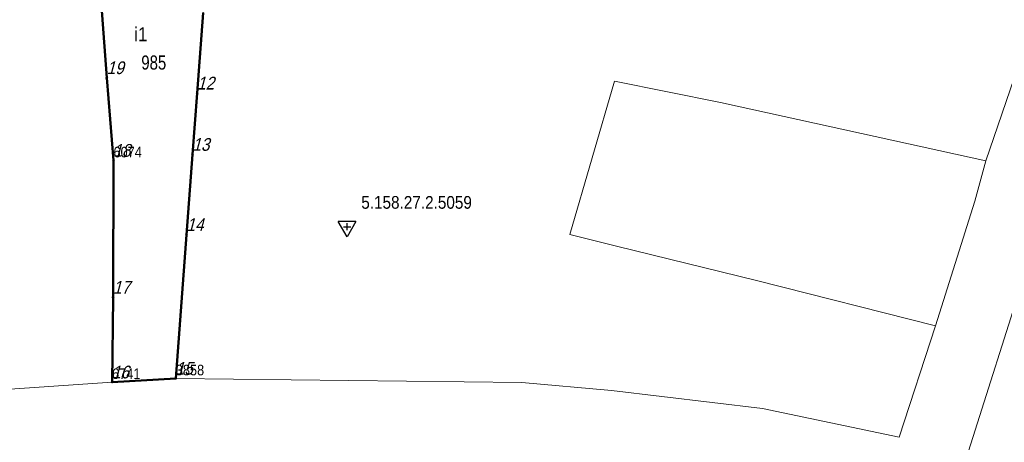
# Model space of a CAD drawing. Header units: metres. Extents: x 5551907 to 5556416, y 5709283 to 5712755.
# Tile 49 of 100: x 5554627 to 5554697, y 5710505 to 5710535. Entities that reach past the tile are written whole.
import ezdxf
from ezdxf.enums import TextEntityAlignment as Align

# ---------------------------------------------------------------- set-up
doc = ezdxf.new("R2010")
doc.units = ezdxf.units.M
doc.linetypes.add('219-500', pattern=[0])
doc.layers.get('0').update_dxf_attribs({"color": 2, "lineweight": 5})
doc.styles.get("Standard").update_dxf_attribs({"font": 'Working1250', "width": 0.75})

# ---------------------------------------------------------------- blocks, each defined once
blk = doc.blocks.new('PUNKTBUD')
at = {"color": 0}
blk.add_circle((0, 0), 0.045, dxfattribs=at)
blk = doc.blocks.new('203')
at = {"linetype": 'Continuous', "lineweight": 0}
h = blk.add_hatch(color=0, dxfattribs=at)
edge = h.paths.add_edge_path()
edge.add_arc((0, 0), 0.045, 0, 360)
blk = doc.blocks.new('OSSH')
at = {"color": 0}
for p, q in [((0, -0.721), (-0.624, 0.362)), ((0.626, 0.362), (-0.624, 0.362)), ((-0.25, 0), (0.25, 0)), ((0.626, 0.362), (0, -0.721)), ((0, -0.25), (0, 0.25))]:
    blk.add_line(p, q, dxfattribs=at)

msp = doc.modelspace()

# ---------------------------------------------------------------- linework, layer by layer
at = {"layer": '218-kontur użytku gruntowego', "color": 3, "linetype": 'CONTINUOUS', "lineweight": 18, "flags": 128}
for points in [[(5554695.21, 5710524.65), (5554697.51, 5710531.34)], [(5554697.51, 5710531.34), (5554695.21, 5710524.65)], [(5554665.77, 5710519.44), (5554668.92, 5710530.3)], [(5554668.92, 5710530.3), (5554676.43, 5710528.8)], [(5554676.43, 5710528.8), (5554695.21, 5710524.65)], [(5554695.21, 5710524.65), (5554694.43, 5710521.8)], [(5554694.43, 5710521.8), (5554691.65, 5710512.99)], [(5554669.08, 5710518.63), (5554665.77, 5710519.44)], [(5554678.98, 5710516.19), (5554669.08, 5710518.63)], [(5554691.65, 5710512.99), (5554678.98, 5710516.19)], [(5554693.99, 5710504.11), (5554697.93, 5710516.51)], [(5554689.08, 5710505.11), (5554691.65, 5710512.99)], [(5554691.65, 5710512.99), (5554689.08, 5710505.11)], [(5554621.96, 5710508.22), (5554633.36, 5710508.99)], [(5554633.36, 5710508.99), (5554621.96, 5710508.22)], [(5554633.36, 5710508.99), (5554637.87, 5710509.25)], [(5554637.87, 5710509.25), (5554633.36, 5710508.99)], [(5554637.87, 5710509.25), (5554662.37, 5710508.98)], [(5554662.37, 5710508.98), (5554637.87, 5710509.25)], [(5554662.37, 5710508.98), (5554668.71, 5710508.4)], [(5554668.71, 5710508.4), (5554662.37, 5710508.98)], [(5554668.71, 5710508.4), (5554679.41, 5710507.12)], [(5554679.41, 5710507.12), (5554668.71, 5710508.4)], [(5554679.41, 5710507.12), (5554689.08, 5710505.11)], [(5554689.08, 5710505.11), (5554679.41, 5710507.12)]]:
    msp.add_lwpolyline(points, dxfattribs=at)
at = {"layer": '219-działka ewidencyjna', "color": 7, "linetype": '219-500', "lineweight": 18, "flags": 128}
for points in [[(5554631.91, 5710543.83), (5554633.46, 5710524.68)], [(5554640.33, 5710542.71), (5554639.75, 5710534.52)], [(5554639.75, 5710534.52), (5554637.87, 5710509.25)], [(5554633.46, 5710524.68), (5554633.36, 5710508.99)], [(5554637.87, 5710509.25), (5554633.36, 5710508.99)]]:
    msp.add_lwpolyline(points, dxfattribs=at)
at = {"layer": '312-budynek ewidencyjny', "color": 7, "linetype": 'CONTINUOUS', "lineweight": 50, "flags": 128}
for points in [[(5554632.98, 5710530.53), (5554632.46, 5710537.52)], [(5554639.8, 5710535.14), (5554639.38, 5710529.44)], [(5554633.46, 5710524.68), (5554632.98, 5710530.53)], [(5554639.38, 5710529.44), (5554639.05, 5710525.1)], [(5554639.05, 5710525.1), (5554638.63, 5710519.43)], [(5554633.43, 5710514.99), (5554633.46, 5710524.68)], [(5554638.63, 5710519.43), (5554637.87, 5710509.25)], [(5554633.36, 5710508.99), (5554633.43, 5710514.99)], [(5554637.87, 5710509.25), (5554633.36, 5710508.99)]]:
    msp.add_lwpolyline(points, dxfattribs=at)

# ---------------------------------------------------------------- block references
at = {"layer": '203-punkt graniczny', "color": 7, "linetype": 'CONTINUOUS', "lineweight": 18}
for p in [(5554639.75, 5710534.52), (5554633.46, 5710524.68), (5554633.36, 5710508.99), (5554637.87, 5710509.25)]:
    msp.add_blockref('203', p, dxfattribs=at)
at = {"layer": 'Punkt budynku', "color": 5, "linetype": 'CONTINUOUS', "lineweight": 18}
for p in [(5554632.98, 5710530.53), (5554639.38, 5710529.44), (5554639.05, 5710525.1), (5554633.46, 5710524.68), (5554638.63, 5710519.43), (5554633.43, 5710514.99), (5554633.36, 5710508.99), (5554637.87, 5710509.25)]:
    msp.add_blockref('PUNKTBUD', p, dxfattribs=at)
at = {"layer": 'Szczegółowa osnowa geodezyjna wysokościowa', "color": 7, "linetype": 'CONTINUOUS', "lineweight": 18}
msp.add_blockref('OSSH', (5554650, 5710520), dxfattribs=at)

# ---------------------------------------------------------------- texts
at = {"layer": '203-punkt graniczny-Atr103', "color": 7, "width": 0.9}
for s, p in [('6074', (5554633.46, 5710524.68)), ('6074', (5554633.46, 5710524.68)), ('6741', (5554633.36, 5710508.99)), ('6741', (5554633.36, 5710508.99)), ('3858', (5554637.87, 5710509.25)), ('3858', (5554637.87, 5710509.25))]:
    msp.add_text(s, height=0.75, dxfattribs=at).set_placement(p, align=Align.BOTTOM_LEFT)
at = {"layer": '312-oznaczenie budynku ewidencyjnego', "color": 7, "linetype": 'CONTINUOUS', "lineweight": 18, "width": 0.79}
msp.add_text('985', height=1, dxfattribs=at).set_placement((5554635.43, 5710532.12), align=Align.TOP_LEFT)
at = {"layer": '312-oznaczenie budynku ewidencyjnego-Atr117', "color": 7, "width": 0.9}
msp.add_text('i1', height=1, dxfattribs=at).set_placement((5554635.39, 5710533.62), align=Align.MIDDLE_CENTER)
at = {"layer": 'Punkt budynku-Atr104', "color": 5, "oblique": 15, "width": 0.9}
for s, p in [('19', (5554632.98, 5710530.53)), ('12', (5554639.38, 5710529.44)), ('18', (5554633.46, 5710524.68)), ('13', (5554639.05, 5710525.1)), ('14', (5554638.63, 5710519.43)), ('17', (5554633.43, 5710514.99)), ('15', (5554637.87, 5710509.25)), ('16', (5554633.36, 5710508.99))]:
    msp.add_text(s, height=0.9, dxfattribs=at).set_placement(p, align=Align.BOTTOM_LEFT)
at = {"layer": 'Szczegółowa osnowa geodezyjna wysokościowa-Atr103', "color": 7, "width": 0.9}
msp.add_text('5.158.27.2.5059', height=0.9, dxfattribs=at).set_placement((5554651, 5710521), align=Align.BOTTOM_LEFT)

doc.saveas('drawing.dxf')
